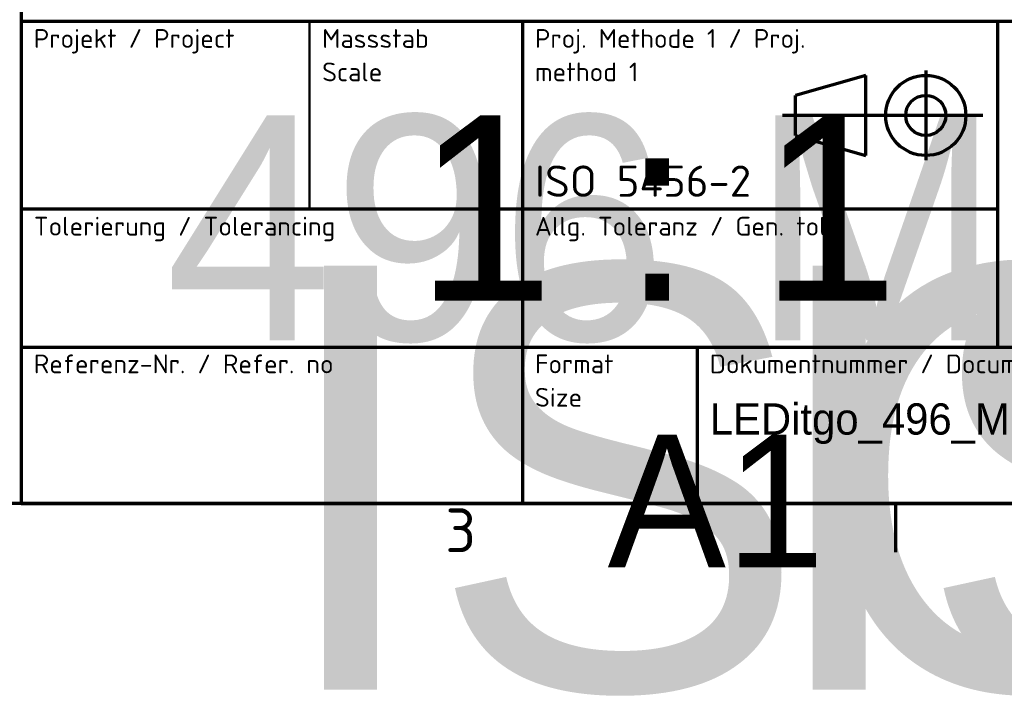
# Model space of a CAD drawing. Header units: millimetres. Extents: x 0 to 2686, y -94 to 594.
# Tile 4 of 19: x 631 to 710, y 5 to 59. Entities that reach past the tile are written whole.
import ezdxf
from ezdxf.enums import TextEntityAlignment as Align

# ---------------------------------------------------------------- set-up
doc = ezdxf.new("R2018")
doc.units = ezdxf.units.MM
doc.layers.get('0').update_dxf_attribs({"lineweight": 25})
doc.layers.add('Rahmen (ISO)', color=7, linetype='Continuous', lineweight=70)
doc.layers.add('Titel (ISO)', color=7, linetype='Continuous', lineweight=50)
doc.styles.add('Notiztext (DIN)', font='isocpeur.ttf')
doc.styles.get("Standard").update_dxf_attribs({"font": 'txt.shx'})

# ---------------------------------------------------------------- blocks, each defined once
blk = doc.blocks.new('Ränder Vorgaberahmen')
at = {"layer": 'Rahmen (ISO)'}
blk.add_line((700.833, 20), (700.833, 16.1), dxfattribs=at)
at = {"layer": 'Rahmen (ISO)', "flags": 128}
blk.add_lwpolyline([(20, 20), (20, 574), (821, 574), (821, 20), (20, 20)], dxfattribs=at)
at = {"layer": 'Rahmen (ISO)', "insert": (664.87, 16.1), "char_height": 3.5, "attachment_point": 7, "style": 'Notiztext (DIN)'}
blk.add_mtext('3', dxfattribs=at)
blk = doc.blocks.new('Schriftfelder LEDitgo')
at = {"lineweight": 70}
for p, q in [((149.283, 182.656), (149.283, 99.828)), ((240.756, 138.328), (149.283, 138.328)), ((189.32, 138.328), (189.32, 99.828)), ((227.283, 138.328), (227.283, 112.328)), ((216.742, 134.028), (211.142, 132.428)), ((216.742, 127.628), (216.742, 134.028)), ((221.542, 134.411), (221.542, 127.245)), ((211.142, 129.228), (211.142, 132.428)), ((226.102, 130.828), (210.107, 130.828)), ((211.142, 129.228), (216.742, 127.628)), ((227.283, 123.328), (149.283, 123.328)), ((149.283, 112.328), (339.283, 112.328)), ((203.283, 112.328), (203.283, 99.828))]:
    blk.add_line(p, q, dxfattribs=at)
for radius in [3.2, 1.6]:
    blk.add_circle((221.542, 130.828), radius, dxfattribs=at)
at = {"layer": 'Titel (ISO)'}
blk.add_line((172.32, 138.328), (172.32, 123.328), dxfattribs=at)
at = {"layer": 'Titel (ISO)', "lineweight": 70}
blk.add_line((149.283, 99.828), (339.283, 99.828), dxfattribs=at)
at = {"layer": 'Titel (ISO)', "char_height": 1.5, "attachment_point": 1, "style": 'Notiztext (DIN)'}
for s, insert, width in [('\\fISOCPEUR|b0|i0;{\\H1.5000;Projekt / Project}', (150.283, 137.728), 17.90761), ('\\fISOCPEUR|b0|i0;{\\H1.5000;Tolerierung / Tolerancing}', (150.283, 122.728), 26.45814), ('\\fISOCPEUR|b0|i0;{\\H1.5000;Allg. Toleranz / Gen. tol.}', (190.32, 122.728), 26.45814), ('\\fISOCPEUR|b0|i0;{\\H1.5000;Referenz-Nr. / Refer. no}', (150.283, 111.728), 26.45814), ('\\fISOCPEUR|b0|i0;{\\H1.5000;Dokumentnummer / Document number }', (204.283, 111.728), 50.8748)]:
    blk.add_mtext(s, dxfattribs=dict(at, insert=insert, width=width))
at = {"layer": 'Titel (ISO)', "char_height": 1.5, "attachment_point": 1, "line_spacing_factor": 1.068348, "style": 'Notiztext (DIN)'}
for s, insert, width in [('\\fISOCPEUR|b0|i0;{\\H1.5000;Massstab\\P}\\fISOCPEUR|b0|i0;{\\H1.5000;Scale}', (173.32, 137.728), 15.07212), ('\\fISOCPEUR|b0|i0;{\\H1.5000;Proj. Methode 1 / Proj.\\P}\\fISOCPEUR|b0|i0;{\\H1.5000;method 1}', (190.32, 137.728), 29.07374), ('\\fISOCPEUR|b0|i0;{\\H1.5000;Format\\P}\\fISOCPEUR|b0|i0;{\\H1.5000;Size}', (190.32, 111.728), 9.62382)]:
    blk.add_mtext(s, dxfattribs=dict(at, insert=insert, width=width))
at = {"layer": 'Titel (ISO)', "insert": (190.32, 124.328), "char_height": 2.5, "attachment_point": 7, "style": 'Notiztext (DIN)'}
blk.add_mtext('\\fISOCPEUR|b0|i0;{\\H2.5000;ISO 5456-2}', dxfattribs=at)
at = {"layer": 'Titel (ISO)', "lineweight": 30, "flags": 104}
for tag, height, p in [('Werkstoff-Bezeichung_/_Material_Designation', 3.5, (241.756, 178.156)), ('Werkstoff-Nr._/_Material_no.', 3.5, (241.756, 167.492)), ('weitere_Spez._/_Add._Spec.', 3.5, (291.019, 167.492)), ('Rohmaterial_/_Raw_Material', 3.5, (293.752, 158.128)), ('MASSE\\P2;', 3.5, (241.756, 158.128)), ('VOLUMEN\\P3;', 2.5, (267.24, 157.628)), ('Zusätzlicher_Titel_^MSuppplementary_title', 3.5, (229.283, 122.328)), ('Referenz-Nr._/_Refer._no', 2.5, (150.283, 107.828)), ('BAUTEILNUMMER', 4, (204.283, 107.828))]:
    blk.add_attdef(tag, text='', height=height, dxfattribs=at).set_placement(p, align=Align.TOP_LEFT)
for tag, height, p in [('KONSTRUKTEUR', 2.486, (307.181, 150.828)), ('ERSTELLUNGSDATUM', 2.5, (279.642, 150.828)), ('KONTROLLDATUM', 2.5, (279.642, 145.828)), ('KONTROLLIERT_VON', 2.5, (307.181, 145.828)), ('GENEHM.DAT._KONSTR.', 2.486, (279.642, 140.828)), ('KONSTR._GEN._VON', 2.486, (307.181, 140.828)), ('BEZEICHNUNG', 5, (229.283, 128.328))]:
    blk.add_attdef(tag, text='', height=height, dxfattribs=at).set_placement(p, align=Align.MIDDLE_LEFT)
for tag, height, p in [('PROJEKT', 2.5, (160.783, 130.828)), ('Anfänglicher_Ansichtsmaßstab', 3.5, (180.82, 130.828)), ('Tolerierung_/_Tolerancing', 3.5, (169.283, 118.828)), ('Allg._Toleranz_/_Gen._tol.', 3.5, (208.32, 118.828)), ('REVISIONSNUMMER', 5, (312.783, 107.828)), ('Blattnummer', 5, (329.283, 107.828)), ('Blattgröße', 3.5, (196.12, 105.328))]:
    blk.add_attdef(tag, text='', height=height, dxfattribs=at).set_placement(p, align=Align.TOP_CENTER)

msp = doc.modelspace()

# ---------------------------------------------------------------- block references
msp.add_blockref('Ränder Vorgaberahmen', (0, 0))
ref = msp.add_blockref('Schriftfelder LEDitgo', (481.717, -79.828))
lines = msp.add_mtext('LEDitgo_496_MK2_Hanging_Bracket_1er', dxfattribs={"layer": 'Titel (ISO)', "insert": (686, 28), "char_height": 2.5, "attachment_point": 1})
ref.add_attrib('BAUTEILNUMMER', '', (686, 28), dxfattribs={"flags": 104}).embed_mtext(lines)
lines = msp.add_mtext('1 : 1', dxfattribs={"layer": 'Titel (ISO)', "insert": (662.537, 51), "char_height": 14.807, "attachment_point": 1})
ref.add_attrib('Anfänglicher_Ansichtsmaßstab', '', (662.537, 51), dxfattribs={"flags": 104}).embed_mtext(lines)
lines = msp.add_mtext('A1', dxfattribs={"layer": 'Titel (ISO)', "insert": (677.837, 25.5), "char_height": 10.604, "attachment_point": 1})
ref.add_attrib('Blattgröße', '', (677.837, 25.5), dxfattribs={"flags": 104}).embed_mtext(lines)
lines = msp.add_mtext('ISO 8015', dxfattribs={"layer": 'Titel (ISO)', "insert": (651, 39), "char_height": 33.8855, "attachment_point": 1})
ref.add_attrib('Tolerierung_/_Tolerancing', '', (651, 39), dxfattribs={"flags": 104}).embed_mtext(lines)
lines = msp.add_mtext('ISO 2768-mK', dxfattribs={"layer": 'Titel (ISO)', "insert": (690.037, 39), "char_height": 33.88554, "attachment_point": 1})
ref.add_attrib('Allg._Toleranz_/_Gen._tol.', '', (690.037, 39), dxfattribs={"flags": 104}).embed_mtext(lines)
lines = msp.add_mtext('496 MK2 Serie', dxfattribs={"layer": 'Titel (ISO)', "insert": (642.5, 51), "char_height": 17.9675, "attachment_point": 1})
ref.add_attrib('PROJEKT', '', (642.5, 51), dxfattribs={"flags": 104}).embed_mtext(lines)

doc.saveas('drawing.dxf')
